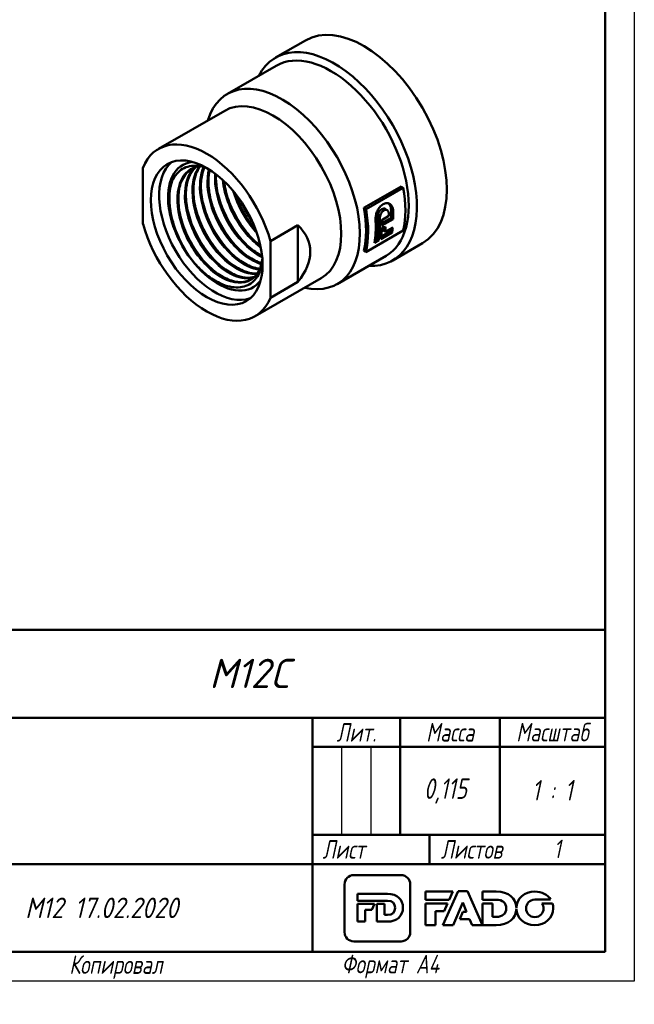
# Model space of a CAD drawing. Header units: millimetres. Extents: x 0 to 210, y -4 to 297.
# Tile 2 of 3: x 105 to 210, y -4 to 164. Entities that reach past the tile are written whole.
import ezdxf
from ezdxf.enums import TextEntityAlignment as Align

# ---------------------------------------------------------------- set-up
doc = ezdxf.new("R2010")
doc.units = ezdxf.units.MM
for name, color, linetype, lineweight in [('Видимые тонкие (ГОСТ)', 7, 'Continuous', 35), ('Видимый контур (ГОСТ)', 7, 'Continuous', 50), ('Заголовок (ГОСТ)', 7, 'Continuous', 50), ('Кромка (ГОСТ)', 7, 'Continuous', 50), ('Эскизная геометрия (ГОСТ)', 7, 'Continuous', 50)]:
    doc.layers.add(name, color=color, linetype=linetype, lineweight=lineweight)
doc.styles.add('Альтернативный текст (ГОСТ)', font='txt', dxfattribs={"width": 0.8})
doc.styles.add('Стиль текста110', font='GOST Common Italic.ttf', dxfattribs={"width": 0.8})
doc.styles.add('Стиль текста112', font='GOST Common Italic.ttf', dxfattribs={"width": 0.8})
doc.styles.add('Стиль текста120', font='GOST Common Italic.ttf', dxfattribs={"width": 0.9})
doc.styles.add('Стиль текста137', font='GOST Common Italic.ttf', dxfattribs={"width": 0.7})
doc.styles.add('Стиль текста139', font='GOST Common Italic.ttf', dxfattribs={"width": 0.7})
doc.styles.add('Стиль текста70', font='GOST Common Italic.ttf')
doc.styles.add('Стиль текста81', font='GOST Common Italic.ttf', dxfattribs={"width": 0.8})
doc.styles.add('Стиль текста87', font='GOST Common Italic.ttf')

# ---------------------------------------------------------------- blocks, each defined once
blk = doc.blocks.new('Основные надписи ГОСТ - Форма 1')
at = {"layer": 'Заголовок (ГОСТ)'}
for p, q in [((0, 55), (185, 55)), ((0, 0), (0, 55)), ((0, 0), (0, 55)), ((7, 55), (7, 30)), ((17, 55), (17, 0)), ((40, 55), (40, 0)), ((55, 55), (55, 0)), ((65, 55), (65, 0)), ((185, 0), (185, 55)), ((65, 40), (185, 40)), ((135, 40), (135, 0)), ((150, 40), (150, 20)), ((167, 40), (167, 20)), ((0, 35), (65, 35)), ((135, 35), (185, 35)), ((0, 30), (65, 30)), ((135, 20), (185, 20)), ((155, 20), (155, 15)), ((65, 15), (185, 15)), ((185, 0), (0, 0))]:
    blk.add_line(p, q, dxfattribs=at)
at = {"layer": 'Заголовок (ГОСТ)', "linetype": 'Continuous', "lineweight": 25}
for p, q in [((0, 50), (65, 50)), ((0, 45), (65, 45)), ((0, 40), (65, 40)), ((140, 35), (140, 20)), ((145, 35), (145, 20)), ((0, 25), (65, 25)), ((0, 20), (65, 20)), ((0, 15), (65, 15)), ((0, 10), (65, 10)), ((0, 5), (65, 5))]:
    blk.add_line(p, q, dxfattribs=at)
at = {"layer": 'Заголовок (ГОСТ)', "char_height": 3.17, "style": 'Альтернативный текст (ГОСТ)'}
for s, insert, width, attachment_point in [('\\fGOST Common|b0|i1;\\H3.1700;Лит.', (142.52, 37.49), 14.9766, 5), ('\\fGOST Common|b0|i1;\\H3.1700;Масса', (158.55, 37.51), 16.9878, 5), ('\\fGOST Common|b0|i1;\\H3.1700;Масштаб', (176.02, 37.53), 17.8316, 5), ('\\fGOST Common|b0|i1;\\H3.1700;Изм.', (3.5, 32.56), 6.9635, 5), ('\\fGOST Common|b0|i1;\\H3.1700;Лист', (12.1, 32.5), 10.0029, 5), ('\\A0;\\fGOST Common|b0|i1;\\H3.1700;№ докум.', (28.58, 32.16), 22.9069, 5), ('\\fGOST Common|b0|i1;\\H3.1700;Подп.', (47.56, 32.45), 14.879, 5), ('\\fGOST Common|b0|i1;\\H3.1700;Дата', (60.02, 32.24), 9.9614, 5), ('\\fGOST Common|b0|i1;\\H3.1700;Разраб.', (0.47, 27), 16.9971, 4), ('\\fGOST Common|b0|i1;\\H3.1700;Пров.', (0.56, 22.08), 17.0192, 4), ('\\A0;\\fGOST Common|b0|i1;\\H3.1700;Т. контр.', (0.23, 17.01), 16.9554, 4), ('\\fGOST Common|b0|i1;\\H3.1700;Лист', (140.37, 17.5), 10.5071, 5), ('\\fGOST Common|b0|i1;\\H3.1700;Листов', (162.21, 17.5), 14.3668, 5), ('\\A1;', (150.6, 17.54), 8.8313, 5), ('\\fGOST Common|b0|i1;\\H3.1700;Н. контр.', (0.36, 7.05), 16.9999, 4), ('\\fGOST Common|b0|i1;\\H3.1700;Утв.', (0.34, 2.52), 17.0083, 4), ('\\fGOST Common|b0|i1;\\H3.1700;Копировал', (93.48, -0.59), 19.7871, 1)]:
    blk.add_mtext(s, dxfattribs=dict(at, insert=insert, width=width, attachment_point=attachment_point))
at = {"layer": 'Заголовок (ГОСТ)'}
for tag, height, style, width, p in [('Изм1', 2.89, 'Стиль текста137', 0.7, (3.51, 52.52)), ('Лист1', 2.89, 'Стиль текста137', 0.7, (12.03, 52.52)), ('Докум1', 2.89, 'Стиль текста137', 0.7, (28.54, 52.48)), ('Изм2', 2.89, 'Стиль текста137', 0.7, (3.5, 47.52)), ('Лист2', 2.89, 'Стиль текста137', 0.7, (12.01, 47.5)), ('Докум2', 2.89, 'Стиль текста137', 0.7, (28.53, 47.5)), ('Изм3', 2.89, 'Стиль текста137', 0.7, (3.5, 42.5)), ('Лист3', 2.89, 'Стиль текста137', 0.7, (12.01, 42.51)), ('Докум3', 2.89, 'Стиль текста137', 0.7, (28.51, 42.48)), ('Изм4', 2.89, 'Стиль текста137', 0.7, (3.51, 37.5)), ('Лист4', 2.89, 'Стиль текста137', 0.7, (12, 37.53)), ('Докум4', 2.89, 'Стиль текста137', 0.7, (28.51, 37.52)), ('НАИМЕНОВАНИЕ', 5, 'Стиль текста110', 0.8, (100.03, 29.98)), ('Литера', 3.5, 'Стиль текста81', 0.8, (137.52, 27.25)), ('Литера2', 3.5, 'Стиль текста81', 0.8, (142.51, 27.22)), ('Литера3', 3.5, 'Стиль текста81', 0.8, (147.52, 27.21)), ('Тип_документа', 3.17, 'Стиль текста112', 0.8, (100.08, 17.56))]:
    blk.add_attdef(tag, text='', height=height, dxfattribs=dict(at, style=style, width=width)).set_placement(p, align=Align.MIDDLE_CENTER)
for tag, height, style, width, p in [('Подп1', 2.89, 'Стиль текста137', 0.7, (40.01, 52.51)), ('Дата1', 2, 'Стиль текста139', 0.7, (55.01, 52.51)), ('Подп2', 2.89, 'Стиль текста137', 0.7, (40.01, 47.5)), ('Дата2', 2, 'Стиль текста139', 0.7, (55.01, 47.49)), ('Подп3', 2.89, 'Стиль текста137', 0.7, (40.01, 42.51)), ('Дата3', 2, 'Стиль текста139', 0.7, (55.02, 42.52)), ('Подп4', 2.89, 'Стиль текста137', 0.7, (40.01, 37.51)), ('Дата4', 2, 'Стиль текста139', 0.7, (55.02, 37.51)), ('АВТОР', 3.17, 'Стиль текста112', 0.8, (17.41, 27.49)), ('Разработал_Подп.', 2.89, 'Стиль текста137', 0.7, (40.05, 27.51)), ('ДАТА_СОЗДАНИЯ', 2, 'Стиль текста139', 0.7, (55.01, 27.51)), ('ПРОВЕРИЛ', 3.17, 'Стиль текста112', 0.8, (17.41, 22.53)), ('Проверил_Подп.', 2.89, 'Стиль текста137', 0.7, (40.05, 22.52)), ('ДАТА_ПРОВЕРКИ', 2, 'Стиль текста139', 0.7, (55.02, 22.51)), ('ТЕХНОЛОГ', 3.17, 'Стиль текста112', 0.8, (17.33, 17.54)), ('Технолог_Подп.', 2.89, 'Стиль текста137', 0.7, (40.05, 17.51)), ('Технолог_Дата', 2, 'Стиль текста139', 0.7, (55.01, 17.5)), ('НАЧ._ОТДЕЛА', 3.17, 'Стиль текста112', 0.8, (17.46, 12.45)), ('Руководитель_Подп.', 2.89, 'Стиль текста137', 0.7, (40.01, 12.5)), ('Руководитель_Дата', 2, 'Стиль текста139', 0.7, (55.01, 12.51)), ('НОРМОКОНТРОЛЬ', 3.17, 'Стиль текста112', 0.8, (17.37, 7.48)), ('Нормоконтроль_Подп.', 2.89, 'Стиль текста137', 0.7, (40.05, 7.52)), ('ДАТА_НОРМОКОНТРОЛЯ', 2, 'Стиль текста139', 0.7, (55.02, 7.51)), ('УТВЕРДИЛ', 3.17, 'Стиль текста112', 0.8, (17.4, 2.51)), ('Утвердил_Подп.', 2.89, 'Стиль текста137', 0.7, (40.05, 2.51)), ('ДАТА_УТВЕРЖДЕНИЯ', 2, 'Стиль текста139', 0.7, (55.01, 2.5))]:
    blk.add_attdef(tag, text='', height=height, dxfattribs=dict(at, style=style, width=width)).set_placement(p, align=Align.MIDDLE_LEFT)
at = {"layer": 'Заголовок (ГОСТ)', "style": 'Стиль текста87'}
blk.add_attdef('ОБОЗНАЧЕНИЕ_001', (117.41, 45.06), '', height=5, dxfattribs=at)
at = {"layer": 'Заголовок (ГОСТ)'}
for tag, p, height, style, width in [('Масса_001', (154.07, 26.13), 3.5, 'Стиль текста81', 0.8), ('Масштаб_001', (172.52, 25.85), 3.5, 'Стиль текста81', 0.8), ('Листов_001', (176.23, 15.99), 3.17, 'Стиль текста112', 0.8), ('Должность_руководителя_001', (0.22, 10.93), 3.17, 'Стиль текста112', 0.8), ('Материал_Класс_001', (85.96, 5.77), 3.5, 'Стиль текста120', 0.9)]:
    blk.add_attdef(tag, p, '', height=height, dxfattribs=dict(at, style=style, width=width))
at = {"layer": 'Заголовок (ГОСТ)', "style": 'Стиль текста120', "width": 0.9}
for tag, p in [('Материал_Наим.', (133.71, 9.75)), ('Материал_ГОСТ', (134.04, 4.06))]:
    blk.add_attdef(tag, text='', height=3.5, dxfattribs=at).set_placement(p, align=Align.MIDDLE_RIGHT)
at = {"layer": 'Заголовок (ГОСТ)', "style": 'Стиль текста70'}
blk.add_attdef('ОРГАНИЗАЦИЯ', text='', height=3.5, dxfattribs=at).set_placement((160.02, 7.6), align=Align.MIDDLE_CENTER)
blk = doc.blocks.new('Рамки ГОСТ_ граница 297x210')
at = {"layer": 'Кромка (ГОСТ)', "lineweight": 25}
for p, q in [((210, 297), (210, 0)), ((210, 0), (0, 0))]:
    blk.add_line(p, q, dxfattribs=at)
at = {"layer": 'Кромка (ГОСТ)'}
for p, q in [((205, 5), (205, 292)), ((20, 5), (205, 5))]:
    blk.add_line(p, q, dxfattribs=at)
at = {"layer": 'Кромка (ГОСТ)', "insert": (160, 4.5), "char_height": 3.17, "attachment_point": 1, "style": 'Альтернативный текст (ГОСТ)'}
blk.add_mtext('\\A1;\\fGOST Common|b0|i1;\\H3.1700;Формат A4', dxfattribs=at)

msp = doc.modelspace()

# ---------------------------------------------------------------- linework, layer by layer
at = {"layer": 'Видимые тонкие (ГОСТ)'}
for p, q in [((167.222, 131.632), (166.865, 131.837)), ((168.808, 131.474), (168.454, 131.678)), ((166.528, 130.194), (166.173, 130.398))]:
    msp.add_line(p, q, dxfattribs=at)
for points, knots in [([(135.537, 139.23), (135.252, 139.176), (134.978, 139.095), (134.718, 138.985), (133.244, 138.363), (132.248, 136.838), (131.97, 134.786), (131.692, 132.739), (132.131, 130.188), (133.163, 127.766), (134.202, 125.329), (135.831, 123.045), (137.625, 121.489), (139.409, 119.941), (141.338, 119.126), (142.913, 119.242), (144.492, 119.359), (145.701, 120.411), (146.22, 122.125), (146.334, 122.5), (146.415, 122.905), (146.464, 123.335)], [50.8462474, 50.8462474, 50.8462474, 50.8462474, 50.976207, 50.976207, 50.976207, 51.7146817, 51.7146817, 51.7146817, 52.451563, 52.451563, 52.451563, 53.1931374, 53.1931374, 53.1931374, 53.9308298, 53.9308298, 53.9308298, 54.6704388, 54.6704388, 54.6704388, 54.8323694, 54.8323694, 54.8323694, 54.8323694]), ([(134.813, 138.938), (134.577, 138.714), (134.364, 138.459), (134.176, 138.172), (133.236, 136.737), (132.943, 134.541), (133.358, 132.133), (133.773, 129.729), (134.889, 127.137), (136.412, 125.006), (137.933, 122.877), (139.845, 121.228), (141.651, 120.468), (142.815, 119.977), (143.929, 119.859), (144.874, 120.101)], [44.9138523, 44.9138523, 44.9138523, 44.9138523, 45.0617538, 45.0617538, 45.0617538, 45.8026478, 45.8026478, 45.8026478, 46.5424987, 46.5424987, 46.5424987, 47.2813908, 47.2813908, 47.2813908, 47.7574879, 47.7574879, 47.7574879, 47.7574879]), ([(135.67, 139.196), (135.123, 138.483), (134.743, 137.558), (134.569, 136.475), (134.244, 134.459), (134.636, 131.917), (135.634, 129.482), (136.631, 127.049), (138.222, 124.747), (139.995, 123.147), (141.767, 121.548), (143.702, 120.666), (145.303, 120.716), (145.367, 120.718), (145.43, 120.721), (145.493, 120.726)], [38.7270718, 38.7270718, 38.7270718, 38.7270718, 39.1233315, 39.1233315, 39.1233315, 39.8615615, 39.8615615, 39.8615615, 40.5993745, 40.5993745, 40.5993745, 41.3367908, 41.3367908, 41.3367908, 41.3663692, 41.3663692, 41.3663692, 41.3663692]), ([(136.415, 139.064), (135.78, 137.729), (135.584, 135.932), (135.871, 133.969), (136.22, 131.577), (137.282, 128.963), (138.774, 126.784), (140.265, 124.607), (142.17, 122.886), (143.992, 122.051), (144.665, 121.742), (145.324, 121.556), (145.946, 121.49)], [32.5907266, 32.5907266, 32.5907266, 32.5907266, 33.1999752, 33.1999752, 33.1999752, 33.9422949, 33.9422949, 33.9422949, 34.6840289, 34.6840289, 34.6840289, 34.958011, 34.958011, 34.958011, 34.958011]), ([(137.287, 138.67), (137.239, 138.487), (137.197, 138.298), (137.162, 138.104), (136.805, 136.115), (137.16, 133.589), (138.127, 131.152), (139.093, 128.716), (140.661, 126.392), (142.423, 124.758), (143.679, 123.594), (145.025, 122.787), (146.28, 122.42)], [26.467113, 26.467113, 26.467113, 26.467113, 26.5390327, 26.5390327, 26.5390327, 27.2763432, 27.2763432, 27.2763432, 28.0134659, 28.0134659, 28.0134659, 28.538874, 28.538874, 28.538874, 28.538874]), ([(138.34, 137.953), (138.279, 137.171), (138.311, 136.33), (138.438, 135.456), (138.785, 133.075), (139.839, 130.473), (141.32, 128.3), (142.782, 126.154), (144.648, 124.446), (146.443, 123.588)], [20.3619029, 20.3619029, 20.3619029, 20.3619029, 20.6331722, 20.6331722, 20.6331722, 21.3721698, 21.3721698, 21.3721698, 22.1017961, 22.1017961, 22.1017961, 22.1017961]), ([(131.142, 136.834), (130.617, 135.388), (130.498, 133.55), (130.816, 131.573), (131.231, 129), (132.381, 126.212), (133.98, 123.871), (134.398, 123.258), (134.845, 122.676), (135.313, 122.134)], [51.5146684, 51.5146684, 51.5146684, 51.5146684, 52.0669841, 52.0669841, 52.0669841, 52.7858205, 52.7858205, 52.7858205, 52.9738796, 52.9738796, 52.9738796, 52.9738796]), ([(139.647, 136.87), (139.775, 135.505), (140.134, 134.044), (140.703, 132.615), (141.678, 130.166), (143.259, 127.834), (145.034, 126.202), (145.417, 125.85), (145.808, 125.531), (146.203, 125.247)], [14.2794803, 14.2794803, 14.2794803, 14.2794803, 14.7119953, 14.7119953, 14.7119953, 15.453013, 15.453013, 15.453013, 15.6130378, 15.6130378, 15.6130378, 15.6130378]), ([(140.25, 134.805), (140.772, 133.003), (141.601, 131.176), (142.652, 129.539), (143.34, 128.467), (144.121, 127.481), (144.95, 126.621)], [8.26419538, 8.26419538, 8.26419538, 8.26419538, 8.75518694, 8.75518694, 8.75518694, 9.07641059, 9.07641059, 9.07641059, 9.07641059]), ([(141.428, 135.006), (141.913, 133.312), (142.698, 131.596), (143.696, 130.07), (144.255, 129.216), (144.879, 128.424), (145.54, 127.722)], [8.26315779, 8.26315779, 8.26315779, 8.26315779, 8.77345219, 8.77345219, 8.77345219, 9.05940664, 9.05940664, 9.05940664, 9.05940664]), ([(130.496, 134.442), (130.416, 133.232), (130.53, 131.899), (130.842, 130.525), (131.085, 129.455), (131.443, 128.362), (131.901, 127.293)], [51.78468073, 51.78468073, 51.78468073, 51.78468073, 52.15904441, 52.15904441, 52.15904441, 52.4508001, 52.4508001, 52.4508001, 52.4508001]), ([(137.682, 133.321), (137.885, 132.61), (138.136, 131.896), (138.433, 131.19), (139.381, 128.937), (140.787, 126.794), (142.381, 125.134)], [20.830566, 20.830566, 20.830566, 20.830566, 21.02425967, 21.02425967, 21.02425967, 21.6427812, 21.6427812, 21.6427812, 21.6427812]), ([(138.962, 134.064), (139.715, 131.449), (141.144, 128.793), (142.904, 126.716), (143.152, 126.423), (143.406, 126.143), (143.664, 125.876)], [14.54738069, 14.54738069, 14.54738069, 14.54738069, 15.25944275, 15.25944275, 15.25944275, 15.3595959, 15.3595959, 15.3595959, 15.3595959]), ([(135.111, 131.84), (135.777, 129.536), (136.958, 127.197), (138.438, 125.255), (138.874, 124.683), (139.335, 124.147), (139.812, 123.653)], [33.39693661, 33.39693661, 33.39693661, 33.39693661, 34.02431934, 34.02431934, 34.02431934, 34.20915182, 34.20915182, 34.20915182, 34.20915182]), ([(136.399, 132.581), (136.801, 131.184), (137.386, 129.774), (138.122, 128.448), (138.958, 126.943), (139.984, 125.555), (141.098, 124.396)], [27.1137513, 27.1137513, 27.1137513, 27.1137513, 27.49404733, 27.49404733, 27.49404733, 27.92596651, 27.92596651, 27.92596651, 27.92596651]), ([(132.547, 130.356), (132.882, 129.186), (133.346, 128.007), (133.923, 126.875), (134.816, 125.123), (135.973, 123.496), (137.245, 122.17)], [45.96330723, 45.96330723, 45.96330723, 45.96330723, 46.2818832, 46.2818832, 46.2818832, 46.77552243, 46.77552243, 46.77552243, 46.77552243]), ([(133.827, 131.098), (133.936, 130.717), (134.058, 130.335), (134.195, 129.955), (135.128, 127.352), (136.699, 124.808), (138.527, 122.908)], [39.68012192, 39.68012192, 39.68012192, 39.68012192, 39.78379724, 39.78379724, 39.78379724, 40.49233712, 40.49233712, 40.49233712, 40.49233712])]:
    msp.add_open_spline(points, degree=3, knots=knots, dxfattribs=at)
at = {"layer": 'Видимый контур (ГОСТ)'}
for p, q in [((148.719, 157.731), (153.826, 160.679)), ((140.486, 151.534), (148.834, 156.354)), ((128.706, 142.135), (140.02, 148.667)), ((126.066, 138.969), (126.066, 129.295)), ((163.805, 132.052), (170.169, 135.726)), ((170.532, 135.516), (164.168, 131.842)), ((170.532, 135.516), (170.169, 135.726)), ((164.168, 131.842), (163.805, 132.052)), ((167.793, 131.7), (167.438, 131.905)), ((166.886, 129.993), (168.083, 130.684)), ((168.828, 130.153), (166.891, 129.035)), ((166.895, 129.445), (168.474, 130.357)), ((168.828, 130.153), (168.474, 130.357)), ((147.845, 126.395), (152.508, 129.088)), ((152.508, 119.414), (152.508, 129.088)), ((164.133, 124.514), (170.497, 128.189)), ((168.611, 127.841), (166.674, 126.722)), ((166.746, 127.179), (168.252, 128.048)), ((167.453, 127.983), (167.097, 128.188)), ((167.453, 127.983), (168.736, 128.723)), ((168.611, 127.841), (168.252, 128.048)), ((147.845, 116.722), (147.845, 126.395)), ((166.333, 126.525), (165.602, 126.103)), ((165.673, 126.559), (165.973, 126.733)), ((166.333, 126.525), (165.973, 126.733)), ((164.133, 124.514), (163.768, 124.725)), ((168.719, 123.09), (173.826, 126.038)), ((159.236, 119.058), (167.584, 123.878)), ((145.206, 113.556), (156.52, 120.088)), ((152.508, 119.414), (147.845, 116.722))]:
    msp.add_line(p, q, dxfattribs=at)
for centre, major_axis, ratio, start_param, end_param in [((163.826, 143.359), (-10, 17.321), 0.5773503, 3.1415927, 6.2831853), ((158.719, 140.41), (-10, 17.321), 0.5773503, 2.7861715, 6.6386065), ((158.209, 140.116), (-9.375, 16.238), 0.5773503, 3.1415926, 6.2831853), ((149.861, 135.296), (-9.375, 16.238), 0.5773503, 2.6466585, 6.7781194), ((148.27, 134.377), (-8.25, 14.289), 0.5773503, 3.1415927, 6.2831853), ((136.956, 127.845), (-8.25, 14.289), 0.5773503, 4.2942166, 6.7013577), ((138.37, 128.662), (6.75, -11.691), 0.5773503, 3.2465418, 6.1782362), ((138.863, 128.946), (6.025, -10.436), 0.5773503, 2.8942615, 6.5305164), ((138.863, 128.946), (6.025, -10.436), 0.5773503, 2.8942615, 6.5305164), ((157.28, 139.58), (-9.625, 16.671), 0.5773503, 3.6853948, 4.1573014), ((151.098, 136.01), (-7.55, 13.077), 0.5773503, 1.43023, 1.7113627), ((151.098, 136.01), (-7.55, 13.077), 0.5773503, 1.43023, 1.7113627), ((150.916, 135.905), (-9.375, 16.238), 0.5773503, 3.6788185, 4.1635586), ((150.916, 135.905), (9.625, -16.671), 0.5773503, 0.5438022, 1.0157087), ((155.22, 138.39), (-9.375, 16.238), 0.5773503, 3.9020997, 3.9876704), ((155.22, 138.39), (9.625, -16.671), 0.5773503, 0.7611537, 0.8444998), ((152.21, 136.653), (-9.625, 16.671), 0.5773503, 3.7467071, 3.9873756), ((152.941, 137.075), (-9.375, 16.238), 0.5773503, 3.7418446, 3.9899308), ((152.941, 137.075), (9.625, -16.671), 0.5773503, 0.6051144, 0.8467013), ((153.283, 137.272), (-9.625, 16.671), 0.5773503, 3.9027463, 3.9635198), ((154.481, 137.963), (-9.625, 16.671), 0.5773503, 3.9635198, 3.988294), ((136.956, 127.845), (8.25, -14.289), 0.5773503, 4.2942166, 6.7013577), ((122.758, 119.648), (-31.782, -5.95), 0.4107544, 2.697625, 3.4320765), ((153.283, 137.272), (-9.625, 16.671), 0.5773503, 3.7467071, 3.8838348), ((151.899, 136.473), (-34.848, 0.518), 0.238976, 2.0187959, 2.0392151), ((153.937, 137.65), (-9.375, 16.238), 0.5773503, 3.8049622, 3.8451865), ((153.937, 137.65), (9.625, -16.671), 0.5773503, 0.6665543, 0.7218229), ((155.22, 138.39), (-9.375, 16.238), 0.5773503, 3.7418446, 3.7734776), ((155.22, 138.39), (9.625, -16.671), 0.5773503, 0.6051144, 0.6665543)]:
    msp.add_ellipse(centre, major_axis=major_axis, ratio=ratio, start_param=start_param, end_param=end_param, dxfattribs=at)
msp.add_ellipse((136.956, 127.845), major_axis=(-6.75, 11.691), ratio=0.5773503, dxfattribs=at)
for points, knots in [([(130.442, 132.916), (130.393, 134.202), (130.556, 135.365), (131.285, 137.292), (131.838, 138.044), (133.258, 139.042), (134.106, 139.288), (135.618, 139.253), (136.213, 139.144), (136.824, 138.943)], [0, 0, 0, 0, 0.4625452, 0.4625452, 0.9168301, 0.9168301, 1.362852, 1.362852, 1.6296046, 1.6296046, 1.6296046, 1.6296046]), ([(134.619, 138.847), (133.468, 138.256), (132.635, 137.093), (132.271, 135.535), (131.825, 133.628), (132.084, 131.148), (132.971, 128.714), (133.856, 126.285), (135.357, 123.926), (137.082, 122.223), (138.817, 120.51), (140.762, 119.478), (142.409, 119.381), (143.252, 119.332), (144.013, 119.527), (144.645, 119.939)], [51.018184, 51.018184, 51.018184, 51.018184, 51.6227039, 51.6227039, 51.6227039, 52.3624031, 52.3624031, 52.3624031, 53.1005688, 53.1005688, 53.1005688, 53.8428171, 53.8428171, 53.8428171, 54.222765, 54.222765, 54.222765, 54.222765]), ([(144.5, 119.842), (144.332, 119.744), (144.154, 119.661), (143.968, 119.595), (142.561, 119.088), (140.697, 119.509), (138.867, 120.757), (137.041, 122.002), (135.269, 124.058), (134.018, 126.406), (132.767, 128.753), (132.051, 131.368), (132.064, 133.588), (132.078, 135.808), (132.822, 137.612), (134.119, 138.546), (134.222, 138.62), (134.329, 138.689), (134.439, 138.752)], [-47.9081218, -47.9081218, -47.9081218, -47.9081218, -47.8096203, -47.8096203, -47.8096203, -47.0630105, -47.0630105, -47.0630105, -46.3177252, -46.3177252, -46.3177252, -45.5727612, -45.5727612, -45.5727612, -44.8281129, -44.8281129, -44.8281129, -44.7687757, -44.7687757, -44.7687757, -44.7687757]), ([(134.266, 138.647), (133.684, 138.267), (133.196, 137.712), (132.491, 136.347), (132.259, 135.527), (132.068, 133.736), (132.101, 132.746), (132.417, 130.712), (132.703, 129.643), (133.489, 127.553), (134, 126.507), (135.176, 124.568), (135.857, 123.651), (137.3, 122.06), (138.079, 121.366), (139.632, 120.284), (140.425, 119.883), (141.918, 119.414), (142.636, 119.341), (143.659, 119.481), (144.02, 119.592), (144.349, 119.759)], [0, 0, 0, 0, 0.357664, 0.357664, 0.7052528, 0.7052528, 1.046214, 1.046214, 1.3864277, 1.3864277, 1.72746, 1.72746, 2.0689692, 2.0689692, 2.4103446, 2.4103446, 2.7509738, 2.7509738, 3.0908965, 3.0908965, 3.2969175, 3.2969175, 3.2969175, 3.2969175]), ([(145.092, 120.291), (144.341, 120.062), (143.475, 120.069), (142.554, 120.33), (140.798, 120.828), (138.857, 122.244), (137.24, 124.224), (135.624, 126.204), (134.347, 128.728), (133.748, 131.162), (133.15, 133.594), (133.234, 135.913), (133.994, 137.534), (134.28, 138.145), (134.661, 138.655), (135.119, 139.052)], [-41.4990024, -41.4990024, -41.4990024, -41.4990024, -41.1094139, -41.1094139, -41.1094139, -40.3665444, -40.3665444, -40.3665444, -39.6239523, -39.6239523, -39.6239523, -38.8816322, -38.8816322, -38.8816322, -38.6018918, -38.6018918, -38.6018918, -38.6018918]), ([(135.108, 139.056), (135.055, 139.009), (135.002, 138.961), (134.951, 138.912), (133.785, 137.784), (133.211, 135.825), (133.361, 133.526), (133.51, 131.231), (134.38, 128.62), (135.736, 126.351), (137.09, 124.084), (138.915, 122.18), (140.734, 121.114), (142.304, 120.195), (143.856, 119.906), (145.09, 120.281)], [44.8839823, 44.8839823, 44.8839823, 44.8839823, 44.9167184, 44.9167184, 44.9167184, 45.6601652, 45.6601652, 45.6601652, 46.4024904, 46.4024904, 46.4024904, 47.1437798, 47.1437798, 47.1437798, 47.7833742, 47.7833742, 47.7833742, 47.7833742]), ([(135.119, 139.06), (134.725, 138.713), (134.388, 138.275), (133.775, 137.088), (133.543, 136.268), (133.352, 134.477), (133.385, 133.488), (133.701, 131.454), (133.987, 130.384), (134.773, 128.295), (135.284, 127.249), (136.46, 125.309), (137.142, 124.392), (138.584, 122.801), (139.364, 122.107), (140.916, 121.026), (141.709, 120.624), (143.202, 120.156), (143.92, 120.082), (144.744, 120.195), (144.925, 120.234), (145.099, 120.287)], [0.0923505, 0.0923505, 0.0923505, 0.0923505, 0.357664, 0.357664, 0.7052528, 0.7052528, 1.046214, 1.046214, 1.3864277, 1.3864277, 1.72746, 1.72746, 2.0689692, 2.0689692, 2.4103446, 2.4103446, 2.7509738, 2.7509738, 3.0908965, 3.0908965, 3.1904563, 3.1904563, 3.1904563, 3.1904563]), ([(135.828, 139.187), (135.482, 138.742), (135.204, 138.211), (135.004, 137.606), (134.416, 135.823), (134.52, 133.409), (135.279, 130.969), (136.037, 128.531), (137.44, 126.09), (139.121, 124.255), (140.801, 122.422), (142.741, 121.213), (144.439, 120.926), (144.841, 120.858), (145.229, 120.842), (145.597, 120.875)], [38.7266673, 38.7266673, 38.7266673, 38.7266673, 38.9777008, 38.9777008, 38.9777008, 39.7178851, 39.7178851, 39.7178851, 40.4576325, 40.4576325, 40.4576325, 41.1969637, 41.1969637, 41.1969637, 41.3720793, 41.3720793, 41.3720793, 41.3720793]), ([(145.603, 120.879), (144.221, 120.768), (142.564, 121.366), (140.97, 122.575), (139.166, 123.942), (137.461, 126.078), (136.3, 128.449), (135.138, 130.819), (134.532, 133.401), (134.647, 135.549), (134.726, 137.021), (135.143, 138.278), (135.834, 139.187)], [-35.0876801, -35.0876801, -35.0876801, -35.0876801, -34.433126, -34.433126, -34.433126, -33.6925613, -33.6925613, -33.6925613, -32.9522262, -32.9522262, -32.9522262, -32.4449623, -32.4449623, -32.4449623, -32.4449623]), ([(135.838, 139.19), (135.679, 138.979), (135.534, 138.75), (135.059, 137.83), (134.827, 137.01), (134.636, 135.219), (134.669, 134.229), (134.985, 132.195), (135.271, 131.126), (136.058, 129.036), (136.568, 127.99), (137.745, 126.051), (138.426, 125.134), (139.868, 123.543), (140.648, 122.849), (142.2, 121.767), (142.993, 121.366), (144.397, 120.925), (145.032, 120.844), (145.609, 120.887)], [0.229982, 0.229982, 0.229982, 0.229982, 0.357664, 0.357664, 0.7052528, 0.7052528, 1.046214, 1.046214, 1.3864277, 1.3864277, 1.72746, 1.72746, 2.0689692, 2.0689692, 2.4103446, 2.4103446, 2.7509738, 2.7509738, 3.0501891, 3.0501891, 3.0501891, 3.0501891]), ([(146.015, 121.638), (145.661, 121.676), (145.295, 121.755), (144.921, 121.874), (143.161, 122.436), (141.238, 123.9), (139.651, 125.903), (138.064, 127.906), (136.829, 130.43), (136.269, 132.845), (135.721, 135.208), (135.825, 137.445), (136.565, 139.023)], [-28.6717936, -28.6717936, -28.6717936, -28.6717936, -28.5147487, -28.5147487, -28.5147487, -27.7758764, -27.7758764, -27.7758764, -27.0371925, -27.0371925, -27.0371925, -26.3143393, -26.3143393, -26.3143393, -26.3143393]), ([(136.563, 139.02), (136.11, 138.056), (135.88, 136.857), (135.907, 135.521), (135.952, 133.27), (136.726, 130.653), (138.017, 128.331), (139.307, 126.011), (141.1, 124.009), (142.926, 122.829), (143.981, 122.147), (145.04, 121.743), (146.011, 121.634)], [32.5961257, 32.5961257, 32.5961257, 32.5961257, 33.0379703, 33.0379703, 33.0379703, 33.7824113, 33.7824113, 33.7824113, 34.5262448, 34.5262448, 34.5262448, 34.9562522, 34.9562522, 34.9562522, 34.9562522]), ([(136.581, 139.018), (136.295, 138.391), (136.101, 137.652), (135.92, 135.96), (135.953, 134.971), (136.269, 132.937), (136.555, 131.867), (137.342, 129.778), (137.852, 128.731), (139.029, 126.792), (139.71, 125.875), (141.153, 124.284), (141.932, 123.59), (143.485, 122.509), (144.277, 122.107), (145.365, 121.766), (145.7, 121.692), (146.024, 121.652)], [0.3956017, 0.3956017, 0.3956017, 0.3956017, 0.7052528, 0.7052528, 1.046214, 1.046214, 1.3864277, 1.3864277, 1.72746, 1.72746, 2.0689692, 2.0689692, 2.4103446, 2.4103446, 2.7509738, 2.7509738, 2.9062658, 2.9062658, 2.9062658, 2.9062658]), ([(146.32, 122.587), (145.274, 122.901), (144.168, 123.518), (143.105, 124.402), (141.311, 125.892), (139.659, 128.126), (138.584, 130.539), (137.51, 132.951), (137.024, 135.518), (137.262, 137.593), (137.301, 137.935), (137.36, 138.263), (137.438, 138.575)], [-22.2477594, -22.2477594, -22.2477594, -22.2477594, -21.8071959, -21.8071959, -21.8071959, -21.0633624, -21.0633624, -21.0633624, -20.3201147, -20.3201147, -20.3201147, -20.1977562, -20.1977562, -20.1977562, -20.1977562]), ([(137.429, 138.581), (137.059, 137.056), (137.127, 135.164), (137.632, 133.209), (138.258, 130.783), (139.55, 128.284), (141.17, 126.334), (142.745, 124.437), (144.614, 123.078), (146.319, 122.57)], [26.4793, 26.4793, 26.4793, 26.4793, 27.0748586, 27.0748586, 27.0748586, 27.8137309, 27.8137309, 27.8137309, 28.5323113, 28.5323113, 28.5323113, 28.5323113]), ([(137.462, 138.56), (137.39, 138.25), (137.335, 137.925), (137.204, 136.702), (137.237, 135.712), (137.553, 133.678), (137.84, 132.609), (138.626, 130.519), (139.136, 129.473), (140.313, 127.534), (140.994, 126.617), (142.437, 125.025), (143.216, 124.331), (144.769, 123.25), (145.561, 122.849), (146.315, 122.612), (146.321, 122.61), (146.327, 122.608)], [0.575816, 0.575816, 0.575816, 0.575816, 0.7052528, 0.7052528, 1.046214, 1.046214, 1.3864277, 1.3864277, 1.72746, 1.72746, 2.0689692, 2.0689692, 2.4103446, 2.4103446, 2.7509738, 2.7509738, 2.7538018, 2.7538018, 2.7538018, 2.7538018]), ([(138.492, 137.838), (138.485, 137.728), (138.48, 137.617), (138.477, 137.505), (138.418, 135.322), (139.081, 132.73), (140.285, 130.376), (141.489, 128.024), (143.222, 125.934), (145.032, 124.628), (145.495, 124.294), (145.961, 124.012), (146.423, 123.785)], [20.3776176, 20.3776176, 20.3776176, 20.3776176, 20.4156816, 20.4156816, 20.4156816, 21.1564812, 21.1564812, 21.1564812, 21.897046, 21.897046, 21.897046, 22.0863409, 22.0863409, 22.0863409, 22.0863409]), ([(146.423, 123.795), (144.788, 124.614), (143.102, 126.127), (141.731, 128.033), (140.217, 130.138), (139.102, 132.704), (138.681, 135.09), (138.513, 136.046), (138.456, 136.97), (138.508, 137.826)], [-15.8013232, -15.8013232, -15.8013232, -15.8013232, -15.1319747, -15.1319747, -15.1319747, -14.3926435, -14.3926435, -14.3926435, -14.0962116, -14.0962116, -14.0962116, -14.0962116]), ([(138.542, 137.799), (138.506, 137.055), (138.552, 136.254), (138.837, 134.419), (139.124, 133.35), (139.91, 131.26), (140.421, 130.214), (141.597, 128.275), (142.278, 127.358), (143.721, 125.767), (144.5, 125.073), (145.656, 124.268), (146.038, 124.038), (146.418, 123.843)], [0.7718674, 0.7718674, 0.7718674, 0.7718674, 1.046214, 1.046214, 1.3864277, 1.3864277, 1.72746, 1.72746, 2.0689692, 2.0689692, 2.4103446, 2.4103446, 2.576541, 2.576541, 2.576541, 2.576541]), ([(139.831, 136.697), (139.892, 136.134), (139.991, 135.556), (140.131, 134.97), (140.711, 132.539), (141.972, 130.006), (143.579, 128.011), (144.377, 127.021), (145.255, 126.168), (146.153, 125.496)], [14.3012694, 14.3012694, 14.3012694, 14.3012694, 14.4801933, 14.4801933, 14.4801933, 15.2230628, 15.2230628, 15.2230628, 15.5914846, 15.5914846, 15.5914846, 15.5914846]), ([(146.148, 125.511), (145.858, 125.727), (145.571, 125.964), (145.287, 126.218), (143.52, 127.806), (141.932, 130.098), (140.939, 132.522), (140.368, 133.914), (139.998, 135.341), (139.848, 136.684)], [-9.3061079, -9.3061079, -9.3061079, -9.3061079, -9.1871169, -9.1871169, -9.1871169, -8.4458274, -8.4458274, -8.4458274, -8.020237, -8.020237, -8.020237, -8.020237]), ([(139.901, 136.63), (139.919, 136.479), (139.94, 136.328), (140.122, 135.161), (140.408, 134.092), (141.194, 132.002), (141.705, 130.956), (142.881, 129.016), (143.563, 128.099), (144.872, 126.655), (145.499, 126.074), (146.131, 125.588)], [0.9954264, 0.9954264, 0.9954264, 0.9954264, 1.046214, 1.046214, 1.3864277, 1.3864277, 1.72746, 1.72746, 2.0689692, 2.0689692, 2.3473403, 2.3473403, 2.3473403, 2.3473403]), ([(141.706, 134.668), (141.934, 133.931), (142.219, 133.192), (142.555, 132.469), (143.298, 130.878), (144.288, 129.377), (145.397, 128.128)], [8.30268572, 8.30268572, 8.30268572, 8.30268572, 8.52659679, 8.52659679, 8.52659679, 9.02009073, 9.02009073, 9.02009073, 9.02009073]), ([(145.384, 128.163), (144.835, 128.781), (144.315, 129.459), (143.842, 130.184), (142.939, 131.566), (142.213, 133.105), (141.729, 134.641)], [-2.73326811, -2.73326811, -2.73326811, -2.73326811, -2.48903846, -2.48903846, -2.48903846, -2.02310816, -2.02310816, -2.02310816, -2.02310816]), ([(131.901, 127.293), (131.399, 128.403), (131.013, 129.536), (130.507, 131.76), (130.456, 132.553), (130.442, 132.916)], [0, 0, 0, 0, 0.36909533, 0.36909533, 0.74280763, 0.74280763, 0.74280763, 0.74280763]), ([(141.834, 134.504), (141.912, 134.265), (141.996, 134.027), (142.479, 132.743), (142.989, 131.697), (144.098, 129.869), (144.692, 129.051), (145.322, 128.323)], [1.30912151, 1.30912151, 1.30912151, 1.30912151, 1.38642769, 1.38642769, 1.72745996, 1.72745996, 2.02988396, 2.02988396, 2.02988396, 2.02988396]), ([(167.086, 132.684), (167.192, 132.745), (167.3, 132.795), (167.511, 132.863), (167.613, 132.883), (167.891, 132.897), (168.056, 132.858), (168.365, 132.681), (168.495, 132.535), (168.713, 132.127), (168.79, 131.833), (168.808, 131.474)], [-0.43331316, -0.43331316, -0.43331316, -0.43331316, -0.37818476, -0.37818476, -0.32551054, -0.32551054, -0.23239801, -0.23239801, -0.12851417, -0.12851417, 0, 0, 0, 0]), ([(168.454, 131.678), (168.435, 132.04), (168.357, 132.337), (168.173, 132.675), (168.1, 132.774), (168.014, 132.854)], [0, 0, 0, 0, 0.12936417, 0.12936417, 0.19359832, 0.19359832, 0.19359832, 0.19359832]), ([(165.797, 129.757), (165.788, 129.936), (165.789, 130.125), (165.817, 130.495), (165.841, 130.675), (165.931, 131.103), (166.008, 131.347), (166.222, 131.809), (166.353, 132.016), (166.682, 132.404), (166.879, 132.565), (167.086, 132.684)], [-0.36271394, -0.36271394, -0.36271394, -0.36271394, -0.29854762, -0.29854762, -0.24099878, -0.24099878, -0.16364217, -0.16364217, -0.08757921, -0.08757921, 0, 0, 0, 0]), ([(166.173, 130.398), (166.164, 130.568), (166.178, 130.735), (166.241, 131.022), (166.283, 131.148), (166.398, 131.381), (166.465, 131.482), (166.642, 131.685), (166.752, 131.772), (166.865, 131.837)], [0, 0, 0, 0, 0.06054139, 0.06054139, 0.10860089, 0.10860089, 0.15324004, 0.15324004, 0.21036387, 0.21036387, 0.21036387, 0.21036387]), ([(167.222, 131.632), (167.163, 131.598), (167.104, 131.557), (166.995, 131.467), (166.945, 131.418), (166.82, 131.275), (166.753, 131.174), (166.638, 130.943), (166.596, 130.817), (166.532, 130.53), (166.519, 130.363), (166.528, 130.194)], [-0.21019762, -0.21019762, -0.21019762, -0.21019762, -0.1803623, -0.1803623, -0.15288415, -0.15288415, -0.10855044, -0.10855044, -0.06046947, -0.06046947, 0, 0, 0, 0]), ([(166.865, 131.837), (166.979, 131.903), (167.094, 131.947), (167.289, 131.961), (167.367, 131.945), (167.437, 131.906), (167.437, 131.905), (167.438, 131.905)], [0, 0, 0, 0, 0.048023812, 0.048023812, 0.085491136, 0.085491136, 0.085730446, 0.085730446, 0.085730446, 0.085730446]), ([(168.067, 131.082), (168.062, 131.17), (168.051, 131.254), (168.014, 131.404), (167.989, 131.471), (167.914, 131.603), (167.859, 131.662), (167.723, 131.74), (167.644, 131.756), (167.45, 131.741), (167.335, 131.697), (167.222, 131.632)], [-0.18190852, -0.18190852, -0.18190852, -0.18190852, -0.15063585, -0.15063585, -0.12210357, -0.12210357, -0.08543124, -0.08543124, -0.0479662, -0.0479662, 0, 0, 0, 0]), ([(135.313, 122.134), (135.028, 122.432), (134.422, 123.093), (133.016, 125.103), (132.403, 126.183), (131.901, 127.293)], [0, 0, 0, 0, 0.13047438, 0.13047438, 0.25937716, 0.25937716, 0.25937716, 0.25937716]), ([(146.484, 123.011), (146.444, 122.656), (146.383, 122.317), (146.049, 120.996), (145.603, 120.178), (144.372, 118.975), (143.591, 118.611), (141.788, 118.397), (140.779, 118.56), (138.991, 119.274), (138.241, 119.692), (136.749, 120.756), (136.014, 121.4), (135.313, 122.134)], [0.2850444, 0.2850444, 0.2850444, 0.2850444, 0.425325, 0.425325, 0.858903, 0.858903, 1.300731, 1.300731, 1.750806, 1.750806, 2.0670304, 2.0670304, 2.3872325, 2.3872325, 2.3872325, 2.3872325]), ([(144.649, 119.932), (145.188, 120.284), (145.634, 120.813), (146.205, 122.029), (146.379, 122.68), (146.459, 123.399)], [0, 0, 0, 0, 0.3603702, 0.3603702, 0.65416584, 0.65416584, 0.65416584, 0.65416584])]:
    msp.add_open_spline(points, degree=3, knots=knots, dxfattribs=at)
msp.add_open_spline([(135.709, 139.21), (135.321, 139.141), (134.954, 139.02), (134.617, 138.849)], degree=3, dxfattribs=at)
at = {"layer": 'Эскизная геометрия (ГОСТ)', "linetype": 'Continuous'}
for p, q in [((170.162, 18.108), (162.063, 18.108)), ((160.505, 16.535), (160.505, 8.364)), ((171.722, 8.364), (171.722, 16.535)), ((162.71, 14.89), (162.71, 13.741)), ((167.836, 14.89), (162.71, 14.89)), ((162.71, 13.741), (167.856, 13.741)), ((165.622, 13.204), (162.71, 13.204)), ((162.71, 13.204), (162.71, 10.161)), ((164.009, 12.176), (165.186, 12.176)), ((164.009, 10.161), (164.009, 12.176)), ((165.186, 12.176), (165.622, 13.204)), ((166.027, 13.204), (166.027, 10.161)), ((167.326, 13.204), (166.027, 13.204)), ((167.326, 11.323), (167.326, 13.204)), ((162.71, 10.161), (164.009, 10.161)), ((166.027, 10.161), (167.809, 10.161)), ((167.856, 11.323), (167.326, 11.323)), ((162.063, 6.793), (170.162, 6.793))]:
    msp.add_line(p, q, dxfattribs=at)
at = {"layer": 'Эскизная геометрия (ГОСТ)'}
for p, q in [((174.341, 15.304), (174.341, 13.909)), ((178.997, 15.304), (174.341, 15.304)), ((179.882, 15.346), (177.299, 9.565)), ((178.375, 13.909), (178.997, 15.304)), ((181.502, 15.346), (179.882, 15.346)), ((184.085, 9.565), (181.502, 15.346)), ((184.085, 15.303), (184.085, 13.909)), ((186.426, 15.303), (184.085, 15.303)), ((174.341, 13.909), (178.375, 13.909)), ((179.066, 9.565), (180.68, 13.459)), ((180.68, 13.459), (181.355, 11.827)), ((184.085, 13.909), (186.452, 13.909)), ((192.989, 13.922), (195.708, 13.922)), ((174.341, 13.29), (174.341, 9.564)), ((178.098, 13.29), (174.341, 13.29)), ((176.022, 9.564), (176.022, 11.979)), ((176.022, 11.979), (177.512, 11.979)), ((177.512, 11.979), (178.098, 13.29)), ((180.699, 11.827), (180.191, 10.589)), ((181.355, 11.827), (180.699, 11.827)), ((184.085, 13.29), (184.085, 9.566)), ((185.766, 13.29), (184.085, 13.29)), ((185.766, 10.975), (185.766, 13.29)), ((189.851, 12.543), (189.847, 12.543)), ((189.847, 12.35), (189.849, 12.35)), ((196.008, 13.285), (194.227, 13.285)), ((180.191, 10.589), (181.841, 10.589)), ((181.841, 10.589), (182.282, 9.565)), ((186.452, 10.975), (185.766, 10.975)), ((174.341, 9.564), (176.022, 9.564)), ((177.299, 9.565), (179.066, 9.565)), ((182.282, 9.565), (184.085, 9.565)), ((184.085, 9.566), (186.391, 9.566))]:
    msp.add_line(p, q, dxfattribs=at)
at = {"layer": 'Эскизная геометрия (ГОСТ)', "linetype": 'Continuous'}
for points in [[(162.063, 18.108), (161.204, 18.108), (160.505, 17.403), (160.505, 16.535)], [(171.722, 16.535), (171.722, 17.403), (171.023, 18.108), (170.162, 18.108)], [(170.481, 12.539), (170.481, 13.917), (169.51, 14.89), (167.836, 14.89)], [(167.856, 13.741), (168.633, 13.741), (169.149, 13.289), (169.149, 12.532)], [(167.809, 10.161), (169.496, 10.161), (170.481, 11.175), (170.481, 12.539)], [(169.149, 12.532), (169.149, 11.757), (168.633, 11.323), (167.856, 11.323)], [(160.505, 8.364), (160.505, 7.496), (161.204, 6.793), (162.063, 6.793)], [(170.162, 6.793), (171.023, 6.793), (171.722, 7.496), (171.722, 8.364)]]:
    msp.add_open_spline(points, degree=3, dxfattribs=at)
at = {"layer": 'Эскизная геометрия (ГОСТ)'}
for points in [[(189.847, 12.543), (189.801, 14.167), (188.552, 15.303), (186.426, 15.303)], [(193.003, 15.304), (191.244, 15.304), (189.914, 14.079), (189.851, 12.543)], [(195.708, 13.922), (195.174, 14.754), (194.19, 15.304), (193.003, 15.304)], [(186.452, 13.909), (187.456, 13.909), (188.124, 13.361), (188.124, 12.443)], [(191.511, 12.429), (191.511, 13.243), (192.103, 13.922), (192.989, 13.922)], [(186.391, 9.566), (188.53, 9.566), (189.796, 10.745), (189.847, 12.35)], [(188.124, 12.443), (188.124, 11.5), (187.456, 10.975), (186.452, 10.975)], [(189.849, 12.35), (189.892, 10.784), (191.214, 9.554), (192.989, 9.554)], [(193.003, 10.937), (192.12, 10.937), (191.511, 11.631), (191.511, 12.429)], [(192.989, 9.554), (194.791, 9.554), (196.144, 10.842), (196.144, 12.429)], [(194.49, 12.429), (194.49, 11.616), (193.898, 10.937), (193.003, 10.937)], [(194.227, 13.285), (194.396, 13.04), (194.49, 12.742), (194.49, 12.429)], [(196.144, 12.429), (196.144, 12.728), (196.097, 13.015), (196.008, 13.285)]]:
    msp.add_open_spline(points, degree=3, dxfattribs=at)

# ---------------------------------------------------------------- block references
msp.add_blockref('Рамки ГОСТ_ граница 297x210', (0, 0))
msp.add_blockref('Основные надписи ГОСТ - Форма 1', (20, 5)).add_auto_attribs({'Должность_руководителя_001': 'Нач.отд.', 'ОБОЗНАЧЕНИЕ_001': 'M12C', 'Материал_Класс_001': 'M12 17.02.2020', 'Масса_001': '0,115', 'Масштаб_001': '1 : 1', 'Листов_001': '1'})

doc.saveas('drawing.dxf')
